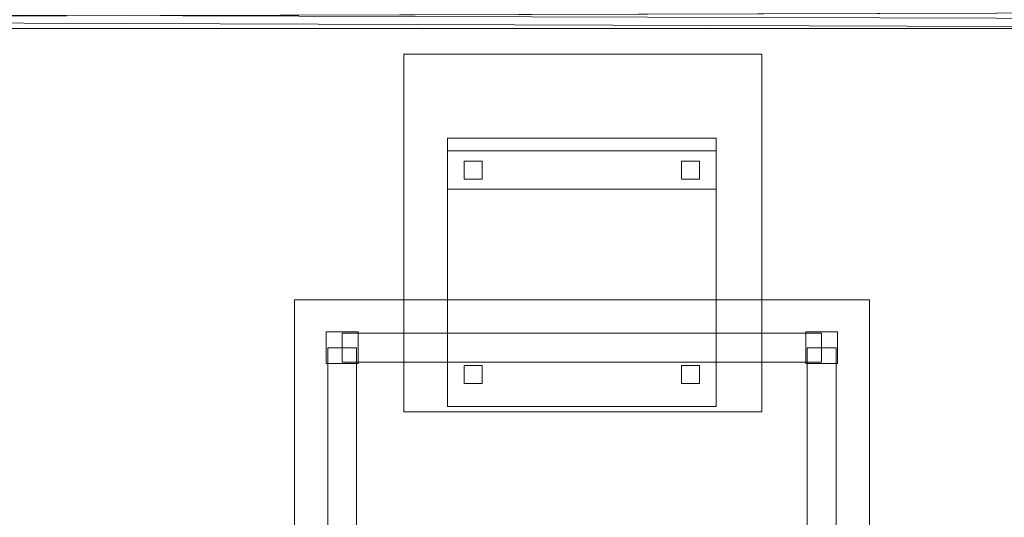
# Model space of a CAD drawing. Header units: millimetres. Extents: x -1675 to 29381, y -3645 to 22555.
# Tile 174 of 256: x 6843 to 8383, y 9364 to 10144. Entities that reach past the tile are written whole.
import ezdxf

# ---------------------------------------------------------------- set-up
doc = ezdxf.new("R2010")
doc.units = ezdxf.units.MM
doc.layers.add('A-GENM-____-OTLN', color=13, linetype='Continuous', lineweight=9)

msp = doc.modelspace()

# ---------------------------------------------------------------- meshes
at = {"layer": 'A-GENM-____-OTLN'}
mesh = msp.add_polyface(dxfattribs=at)
corners = [(9306, 10130, 1), (5006, 10144.3, 1), (9306, 10156.6, 1), (5006, 10130, 1), (5006, 10170, 1), (9306, 10170, 1), (9306, 11190, 1), (5006, 11190, 1), (256.8, 10130.7, 1), (13776, 10130, 1), (13776, 10169.3, 1), (256.8, 10170, 1), (13776, 10170, 1), (4706, 11190, 1), (256.8, 10225, 1), (4706, 11204.6, 1), (9606, 11190, 1), (9306, 11190, 1), (5006, 11270.6, 1), (14006, 13252, 1), (9306, 11640, 1), (13776, 10470, 1), (5006, 11190, 1), (9606, 11640, 1), (5006, 11640, 1), (256.8, 10770, 1), (256.8, 13252, 1), (4706, 11640, 1), (256.8, 13303.6, 1), (14006, 16140, 1), (13776, 16140, 1), (256.8, 16140, 1), (256.8, 13450, 1), (256.8, 16249.1, 1), (4706, 17990, 1), (5006, 17990, 1)]
mesh.append_faces([[corners[k] for k in face] for face in [(9, 2, 10), (11, 1, 8), (10, 5, 12), (13, 14, 15), (14, 13, 11), (12, 16, 21), (23, 21, 16), (18, 7, 22), (17, 18, 20), (25, 15, 14), (15, 25, 27), (28, 19, 26), (31, 30, 32), (32, 30, 28), (33, 34, 31)]], dxfattribs={"vtx0": -1, "vtx1": -1})
mesh.append_faces([[corners[k] for k in face] for face in [(0, 1, 2), (1, 0, 3), (2, 4, 5), (4, 2, 1), (6, 4, 7), (4, 6, 5), (3, 8, 1), (2, 9, 0), (1, 11, 4), (5, 10, 2), (16, 12, 5), (6, 7, 17), (18, 17, 7), (13, 4, 11), (19, 20, 18), (4, 13, 7), (5, 6, 16), (21, 23, 19), (19, 24, 26), (19, 28, 29), (31, 35, 30)]], dxfattribs={"vtx0": -1, "vtx1": -1, "vtx2": -1})
mesh.append_faces([[corners[k] for k in face] for face in [(6, 17, 16), (7, 13, 22), (19, 23, 20), (19, 18, 24), (26, 24, 27), (27, 25, 26)]], dxfattribs={"vtx0": -1, "vtx2": -1})
mesh.append_faces([[corners[k] for k in face] for face in [(30, 29, 28)]], dxfattribs={"vtx1": -1, "vtx2": -1})
mesh = msp.add_polyface(dxfattribs=at)
corners = [(4706, 290, 1), (6.8, 0, 1), (407.6, 290, 1), (4706, 390, 1), (5006, 390, 1), (9606, 290, 1), (9306, 390, 1), (9606, 390, 1), (13776, 5670, 1), (13776, 9963.6, 1), (14006, 10130, 1), (5006, 290, 1), (9306, 290, 1), (14006, 0, 1), (13776, 290, 1), (9856, 290, 1), (9306, 5670, 1), (9606, 5670, 1), (9606, 5220, 1), (9306, 5220, 1), (9306, 5670, 1), (256.8, 9170, 1), (6.8, 10130, 1), (256.8, 10130, 1), (256.8, 290, 1), (256.8, 7770, 1), (256.8, 1330, 1), (256.8, 6170, 1), (256.8, 4310, 1), (13776, 10130, 1), (4706, 5220, 1), (5006, 5670, 1), (5006, 5220, 1), (4706, 5670, 1), (256.8, 10130.7, 1), (13776, 10169.3, 1), (6.8, 10170, 1), (256.8, 10170, 1), (14006, 10170, 1), (13776, 10170, 1), (256.8, 10225, 1), (13776, 10470, 1), (14006, 10470, 1), (4706, 11204.6, 1), (5006, 11190, 1), (4706, 11190, 1), (5006, 11270.6, 1), (256.8, 10770, 1)]
mesh.append_faces([[corners[k] for k in face] for face in [(5, 6, 7), (17, 16, 20), (30, 31, 32), (31, 30, 33), (43, 44, 45)]], dxfattribs={"vtx0": -1})
mesh.append_faces([[corners[k] for k in face] for face in [(0, 1, 2), (6, 5, 12), (1, 11, 13), (8, 13, 14), (21, 22, 23), (25, 22, 21), (27, 22, 25), (28, 22, 27), (22, 28, 1), (35, 10, 29), (34, 36, 37), (36, 34, 22), (44, 43, 46)]], dxfattribs={"vtx0": -1, "vtx1": -1})
mesh.append_faces([[corners[k] for k in face] for face in [(11, 1, 0), (13, 12, 5)]], dxfattribs={"vtx0": -1, "vtx1": -1, "vtx2": -1})
mesh.append_faces([[corners[k] for k in face] for face in [(0, 4, 11), (13, 11, 12), (16, 17, 18), (10, 9, 29), (22, 34, 23), (38, 35, 39), (36, 40, 37)]], dxfattribs={"vtx0": -1, "vtx2": -1})
mesh.append_faces([[corners[k] for k in face] for face in [(8, 9, 10), (15, 14, 13), (5, 15, 13), (24, 2, 1), (26, 24, 1), (28, 26, 1), (47, 40, 36)]], dxfattribs={"vtx1": -1, "vtx2": -1})
mesh.append_faces([[corners[k] for k in face] for face in [(0, 3, 4), (18, 19, 16), (39, 41, 42)]], dxfattribs={"vtx2": -1})
mesh = msp.add_polyface(dxfattribs=at)
corners = [(14006, 10130, -50), (6.8, 10170, -50), (14006, 10170, -50)]
mesh.append_faces([[corners[k] for k in face] for face in [(1, 2, 0)]])
mesh = msp.add_polyface(dxfattribs=at)
corners = [(6.8, 10130, -50), (6.8, 10170, -50), (14006, 10130, -50)]
mesh.append_faces([[corners[k] for k in face] for face in [(1, 2, 0)]])
mesh = msp.add_polyface(dxfattribs=at)
corners = [(14006, 10170), (6.8, 10130), (14006, 10130)]
mesh.append_faces([[corners[k] for k in face] for face in [(1, 2, 0)]])
mesh = msp.add_polyface(dxfattribs=at)
corners = [(6.8, 10170), (6.8, 10130), (14006, 10170)]
mesh.append_faces([[corners[k] for k in face] for face in [(1, 2, 0)]])
mesh = msp.add_polyface(dxfattribs=at)
corners = [(14006, 10130, 2950), (6.8, 10170, 2950), (14006, 10170, 2950)]
mesh.append_faces([[corners[k] for k in face] for face in [(1, 2, 0)]])
mesh = msp.add_polyface(dxfattribs=at)
corners = [(6.8, 10130, 2950), (6.8, 10170, 2950), (14006, 10130, 2950)]
mesh.append_faces([[corners[k] for k in face] for face in [(1, 2, 0)]])
mesh = msp.add_polyface(dxfattribs=at)
corners = [(14006, 10170, 3000), (6.8, 10130, 3000), (14006, 10130, 3000)]
mesh.append_faces([[corners[k] for k in face] for face in [(1, 2, 0)]])
mesh = msp.add_polyface(dxfattribs=at)
corners = [(6.8, 10170, 3000), (6.8, 10130, 3000), (14006, 10170, 3000)]
mesh.append_faces([[corners[k] for k in face] for face in [(1, 2, 0)]])
mesh = msp.add_polyface(dxfattribs=at)
corners = [(7842.5, 5670, 2949), (5006, 5670, 2949), (5006, 10130, 2949), (4706, 390, 2949), (4706, 290, 2949), (407.6, 290, 2949), (5006, 390, 2949), (4706, 5220, 2949), (5006, 5220, 2949), (256.8, 1330, 2949), (256.8, 290, 2949), (256.8, 9170, 2949), (256.8, 10130, 2949), (256.8, 4310, 2949), (256.8, 7770, 2949), (256.8, 6170, 2949), (4706, 5670, 2949), (5006, 5670, 2949), (256.8, 10130.7, 2949), (5006, 10144.3, 2949), (256.8, 10170, 2949), (5006, 10170, 2949), (6.8, 0, 2949), (5006, 290, 2949), (6.8, 10130, 2949), (6.8, 10170, 2949)]
mesh.append_faces([[corners[k] for k in face] for face in [(24, 13, 22), (25, 18, 24)]], dxfattribs={"vtx0": -1, "vtx1": -1})
mesh.append_faces([[corners[k] for k in face] for face in [(0, 1, 2), (3, 4, 5), (0, 3, 5), (0, 6, 3), (5, 7, 8), (9, 7, 5), (5, 10, 9), (11, 12, 2), (0, 5, 8), (13, 7, 9), (14, 11, 2), (1, 0, 8), (15, 7, 13), (16, 2, 17), (17, 1, 8), (7, 15, 16), (1, 17, 2), (14, 16, 15), (2, 16, 14), (2, 18, 19), (18, 2, 12), (19, 20, 21), (20, 19, 18), (4, 22, 5), (4, 3, 6), (23, 22, 4), (4, 6, 23), (11, 24, 12), (10, 5, 22), (14, 24, 11), (9, 10, 22), (15, 24, 14), (13, 9, 22), (13, 24, 15), (7, 17, 8), (17, 7, 16), (24, 18, 12), (18, 25, 20)]], dxfattribs={"vtx0": -1, "vtx1": -1, "vtx2": -1})
mesh = msp.add_polyface(dxfattribs=at)
corners = [(9306, 6729, 2949), (9306, 5670, 2949), (9306, 5670, 2949), (9306, 5670, 2949), (7842.5, 5670, 2949), (5006, 10130, 2949), (9306, 10130, 2949), (5006, 10144.3, 2949), (9306, 10156.6, 2949), (5006, 10170, 2949), (9606, 5220, 2949), (13776, 290, 2949), (9856, 290, 2949), (9606, 290, 2949), (9606, 390, 2949), (5006, 390, 2949), (9306, 290, 2949), (5006, 290, 2949), (9306, 5220, 2949), (9606, 5670, 2949), (13776, 9963.6, 2949), (13776, 5670, 2949), (9306, 390, 2949), (13776, 10130, 2949), (13776, 10169.3, 2949), (9306, 10170, 2949), (14006, 10130, 2949), (6.8, 0, 2949), (14006, 0, 2949)]
mesh.append_faces([[corners[k] for k in face] for face in [(27, 17, 28)]], dxfattribs={"vtx0": -1, "vtx1": -1})
mesh.append_faces([[corners[k] for k in face] for face in [(4, 0, 2), (5, 6, 0), (0, 4, 5), (6, 7, 8), (7, 6, 5), (9, 8, 7), (10, 11, 12), (12, 13, 14), (15, 16, 17), (18, 4, 3), (19, 1, 0), (0, 20, 21), (10, 12, 14), (16, 15, 22), (19, 0, 21), (10, 14, 22), (10, 19, 21), (4, 22, 15), (22, 4, 18), (11, 10, 21), (22, 18, 10), (20, 6, 23), (6, 20, 0), (23, 8, 24), (8, 23, 6), (25, 24, 8), (13, 22, 14), (21, 20, 26), (22, 13, 16), (21, 28, 11), (28, 17, 16), (12, 11, 28), (28, 16, 13), (13, 12, 28), (3, 19, 10), (10, 18, 3), (26, 20, 23)]], dxfattribs={"vtx0": -1, "vtx1": -1, "vtx2": -1})
mesh.append_faces([[corners[k] for k in face] for face in [(0, 1, 2), (19, 3, 1)]], dxfattribs={"vtx0": -1, "vtx2": -1})
mesh.append_faces([[corners[k] for k in face] for face in [(2, 3, 4)]], dxfattribs={"vtx1": -1, "vtx2": -1})
mesh = msp.add_polyface(dxfattribs=at)
corners = [(14006, 0, -50), (6.8, 10130, -50), (14006, 10130, -50)]
mesh.append_faces([[corners[k] for k in face] for face in [(1, 2, 0)]])
mesh = msp.add_polyface(dxfattribs=at)
corners = [(6.8, 0, -50), (6.8, 10130, -50), (14006, 0, -50)]
mesh.append_faces([[corners[k] for k in face] for face in [(1, 2, 0)]])
mesh = msp.add_polyface(dxfattribs=at)
corners = [(14006, 10130), (6.8, 0), (14006, 0)]
mesh.append_faces([[corners[k] for k in face] for face in [(1, 2, 0)]])
mesh = msp.add_polyface(dxfattribs=at)
corners = [(6.8, 10130), (6.8, 0), (14006, 10130)]
mesh.append_faces([[corners[k] for k in face] for face in [(1, 2, 0)]])
mesh = msp.add_polyface(dxfattribs=at)
corners = [(6.8, 10130), (14006, 10130, -50), (6.8, 10130, -50)]
mesh.append_faces([[corners[k] for k in face] for face in [(0, 1, 2)]])
mesh = msp.add_polyface(dxfattribs=at)
corners = [(14006, 10130), (14006, 10130, -50), (6.8, 10130)]
mesh.append_faces([[corners[k] for k in face] for face in [(0, 1, 2)]])
mesh = msp.add_polyface(dxfattribs=at)
corners = [(14006, 10130), (6.8, 10130, -50), (14006, 10130, -50)]
mesh.append_faces([[corners[k] for k in face] for face in [(0, 1, 2)]])
mesh = msp.add_polyface(dxfattribs=at)
corners = [(6.8, 10130), (6.8, 10130, -50), (14006, 10130)]
mesh.append_faces([[corners[k] for k in face] for face in [(0, 1, 2)]])
mesh = msp.add_polyface(dxfattribs=at)
corners = [(14006, 0, 2950), (6.8, 10130, 2950), (14006, 10130, 2950)]
mesh.append_faces([[corners[k] for k in face] for face in [(1, 2, 0)]])
mesh = msp.add_polyface(dxfattribs=at)
corners = [(6.8, 0, 2950), (6.8, 10130, 2950), (14006, 0, 2950)]
mesh.append_faces([[corners[k] for k in face] for face in [(1, 2, 0)]])
mesh = msp.add_polyface(dxfattribs=at)
corners = [(14006, 10130, 3000), (6.8, 0, 3000), (14006, 0, 3000)]
mesh.append_faces([[corners[k] for k in face] for face in [(1, 2, 0)]])
mesh = msp.add_polyface(dxfattribs=at)
corners = [(6.8, 10130, 3000), (6.8, 0, 3000), (14006, 10130, 3000)]
mesh.append_faces([[corners[k] for k in face] for face in [(1, 2, 0)]])
mesh = msp.add_polyface(dxfattribs=at)
corners = [(6.8, 10130, 3000), (14006, 10130, 2950), (6.8, 10130, 2950)]
mesh.append_faces([[corners[k] for k in face] for face in [(0, 1, 2)]])
mesh = msp.add_polyface(dxfattribs=at)
corners = [(14006, 10130, 3000), (14006, 10130, 2950), (6.8, 10130, 3000)]
mesh.append_faces([[corners[k] for k in face] for face in [(0, 1, 2)]])
mesh = msp.add_polyface(dxfattribs=at)
corners = [(14006, 10130, 3000), (6.8, 10130, 2950), (14006, 10130, 2950)]
mesh.append_faces([[corners[k] for k in face] for face in [(0, 1, 2)]])
mesh = msp.add_polyface(dxfattribs=at)
corners = [(6.8, 10130, 3000), (6.8, 10130, 2950), (14006, 10130, 3000)]
mesh.append_faces([[corners[k] for k in face] for face in [(0, 1, 2)]])
mesh = msp.add_polyface(dxfattribs=at)
corners = [(9306, 6729, 1), (9306, 5670, 1), (9306, 5670, 1), (9306, 5670, 1), (7842.5, 5670, 1), (5006, 5670, 1), (5006, 10130, 1), (9306, 10130, 1), (9606, 5220, 1), (13776, 290, 1), (9856, 290, 1), (9606, 290, 1), (9606, 390, 1), (5006, 390, 1), (9306, 290, 1), (5006, 290, 1), (4706, 390, 1), (4706, 290, 1), (407.6, 290, 1), (9306, 5220, 1), (9606, 5670, 1), (13776, 9963.6, 1), (13776, 5670, 1), (9306, 390, 1), (4706, 5220, 1), (5006, 5220, 1), (256.8, 1330, 1), (256.8, 290, 1), (256.8, 9170, 1), (256.8, 10130, 1), (256.8, 4310, 1), (256.8, 7770, 1), (256.8, 6170, 1), (4706, 5670, 1), (5006, 5670, 1), (13776, 10130, 1), (256.8, 10130.7, 1)]
mesh.append_faces([[corners[k] for k in face] for face in [(13, 14, 15)]], dxfattribs={"vtx0": -1})
mesh.append_faces([[corners[k] for k in face] for face in [(19, 4, 3), (14, 13, 23), (9, 8, 22), (30, 24, 26), (32, 24, 30), (33, 6, 34), (34, 5, 25), (24, 32, 33), (31, 33, 32), (21, 7, 35), (36, 6, 29)]], dxfattribs={"vtx0": -1, "vtx1": -1})
mesh.append_faces([[corners[k] for k in face] for face in [(4, 0, 2), (4, 5, 6), (6, 7, 0), (0, 4, 6), (8, 10, 12), (4, 16, 18), (20, 0, 22), (4, 23, 13), (23, 4, 19), (26, 24, 18), (4, 18, 25), (5, 4, 25), (5, 34, 6), (6, 33, 31), (7, 21, 0)]], dxfattribs={"vtx0": -1, "vtx1": -1, "vtx2": -1})
mesh.append_faces([[corners[k] for k in face] for face in [(0, 1, 2), (8, 9, 10), (0, 21, 22), (8, 12, 23), (4, 13, 16), (23, 19, 8), (18, 24, 25)]], dxfattribs={"vtx0": -1, "vtx2": -1})
mesh.append_faces([[corners[k] for k in face] for face in [(2, 3, 4), (20, 1, 0), (8, 20, 22), (28, 29, 6), (31, 28, 6)]], dxfattribs={"vtx1": -1, "vtx2": -1})
mesh.append_faces([[corners[k] for k in face] for face in [(10, 11, 12), (16, 17, 18), (18, 27, 26)]], dxfattribs={"vtx2": -1})
mesh = msp.add_polyface(dxfattribs=at)
corners = [(7443.6, 10089.4, 2910), (7443.6, 9529.4, 2910), (7443.6, 9529.4, 2950), (7443.6, 10089.4, 2950)]
mesh.append_faces([[corners[k] for k in face] for face in [(3, 0, 1, 2)]])
mesh = msp.add_polyface(dxfattribs=at)
corners = [(8003.6, 10089.4, 2910), (7443.6, 10089.4, 2910), (7443.6, 10089.4, 2950), (8003.6, 10089.4, 2950)]
mesh.append_faces([[corners[k] for k in face] for face in [(0, 1, 2, 3)]])
mesh = msp.add_polyface(dxfattribs=at)
corners = [(7443.6, 9529.4, 2950), (8003.6, 9529.4, 2950), (8003.6, 10089.4, 2950), (7443.6, 10089.4, 2950)]
mesh.append_faces([[corners[k] for k in face] for face in [(3, 0, 1, 2)]])
mesh = msp.add_polyface(dxfattribs=at)
corners = [(7443.6, 9529.4, 2910), (7443.6, 10089.4, 2910), (8003.6, 10089.4, 2910), (8003.6, 9529.4, 2910)]
mesh.append_faces([[corners[k] for k in face] for face in [(2, 3, 0, 1)]])
mesh = msp.add_polyface(dxfattribs=at)
corners = [(8003.6, 9529.4, 2910), (8003.6, 10089.4, 2910), (8003.6, 10089.4, 2950), (8003.6, 9529.4, 2950)]
mesh.append_faces([[corners[k] for k in face] for face in [(1, 2, 3, 0)]])
mesh = msp.add_polyface(dxfattribs=at)
corners = [(7932, 9958, 417.5), (7932, 9538, 417.5), (7512, 9538, 417.5), (7512, 9958, 417.5)]
mesh.append_faces([[corners[k] for k in face] for face in [(0, 1, 2, 3)]])
mesh = msp.add_polyface(dxfattribs=at)
corners = [(7932, 9958, 472.5), (7512, 9958, 472.5), (7512, 9538, 472.5), (7932, 9538, 472.5)]
mesh.append_faces([[corners[k] for k in face] for face in [(0, 1, 2, 3)]])
mesh = msp.add_polyface(dxfattribs=at)
corners = [(7932, 9958, 417.5), (7512, 9958, 417.5), (7512, 9958, 472.5), (7932, 9958, 472.5)]
mesh.append_faces([[corners[k] for k in face] for face in [(0, 1, 2, 3)]])
mesh = msp.add_polyface(dxfattribs=at)
corners = [(7512, 9958, 417.5), (7512, 9538, 417.5), (7512, 9538, 472.5), (7512, 9958, 472.5)]
mesh.append_faces([[corners[k] for k in face] for face in [(0, 1, 2, 3)]])
mesh = msp.add_polyface(dxfattribs=at)
corners = [(7932, 9538, 417.5), (7932, 9958, 417.5), (7932, 9958, 472.5), (7932, 9538, 472.5)]
mesh.append_faces([[corners[k] for k in face] for face in [(2, 3, 0, 1)]])
mesh = msp.add_polyface(dxfattribs=at)
corners = [(7932, 9938, 460), (7932, 9878, 460), (7512, 9878, 460), (7512, 9938, 460)]
mesh.append_faces([[corners[k] for k in face] for face in [(3, 0, 1, 2)]])
mesh = msp.add_polyface(dxfattribs=at)
corners = [(7932, 9938, 860), (7512, 9938, 860), (7512, 9878, 860), (7932, 9878, 860)]
mesh.append_faces([[corners[k] for k in face] for face in [(1, 2, 3, 0)]])
mesh = msp.add_polyface(dxfattribs=at)
corners = [(7932, 9938, 460), (7512, 9938, 460), (7512, 9938, 860), (7932, 9938, 860)]
mesh.append_faces([[corners[k] for k in face] for face in [(3, 0, 1, 2)]])
mesh = msp.add_polyface(dxfattribs=at)
corners = [(7512, 9938, 460), (7512, 9878, 460), (7512, 9878, 860), (7512, 9938, 860)]
mesh.append_faces([[corners[k] for k in face] for face in [(3, 0, 1, 2)]])
mesh = msp.add_polyface(dxfattribs=at)
corners = [(7932, 9878, 460), (7932, 9938, 460), (7932, 9938, 860), (7932, 9878, 860)]
mesh.append_faces([[corners[k] for k in face] for face in [(2, 3, 0, 1)]])
mesh = msp.add_polyface(dxfattribs=at)
corners = [(7566, 9922, 50), (7566, 9894, 50), (7538, 9894, 50), (7538, 9922, 50)]
mesh.append_faces([[corners[k] for k in face] for face in [(0, 1, 2, 3)]])
mesh = msp.add_polyface(dxfattribs=at)
corners = [(7566, 9922, 440), (7538, 9922, 440), (7538, 9894, 440), (7566, 9894, 440)]
mesh.append_faces([[corners[k] for k in face] for face in [(0, 1, 2, 3)]])
mesh = msp.add_polyface(dxfattribs=at)
corners = [(7566, 9922, 50), (7538, 9922, 50), (7538, 9922, 440), (7566, 9922, 440)]
mesh.append_faces([[corners[k] for k in face] for face in [(3, 0, 1, 2)]])
mesh = msp.add_polyface(dxfattribs=at)
corners = [(7538, 9922, 50), (7538, 9894, 50), (7538, 9894, 440), (7538, 9922, 440)]
mesh.append_faces([[corners[k] for k in face] for face in [(3, 0, 1, 2)]])
mesh = msp.add_polyface(dxfattribs=at)
corners = [(7566, 9894, 50), (7566, 9922, 50), (7566, 9922, 440), (7566, 9894, 440)]
mesh.append_faces([[corners[k] for k in face] for face in [(1, 2, 3, 0)]])
mesh = msp.add_polyface(dxfattribs=at)
corners = [(7906, 9922, 50), (7906, 9894, 50), (7878, 9894, 50), (7878, 9922, 50)]
mesh.append_faces([[corners[k] for k in face] for face in [(0, 1, 2, 3)]])
mesh = msp.add_polyface(dxfattribs=at)
corners = [(7906, 9922, 440), (7878, 9922, 440), (7878, 9894, 440), (7906, 9894, 440)]
mesh.append_faces([[corners[k] for k in face] for face in [(0, 1, 2, 3)]])
mesh = msp.add_polyface(dxfattribs=at)
corners = [(7906, 9922, 50), (7878, 9922, 50), (7878, 9922, 440), (7906, 9922, 440)]
mesh.append_faces([[corners[k] for k in face] for face in [(3, 0, 1, 2)]])
mesh = msp.add_polyface(dxfattribs=at)
corners = [(7878, 9922, 50), (7878, 9894, 50), (7878, 9894, 440), (7878, 9922, 440)]
mesh.append_faces([[corners[k] for k in face] for face in [(0, 1, 2, 3)]])
mesh = msp.add_polyface(dxfattribs=at)
corners = [(7906, 9894, 50), (7906, 9922, 50), (7906, 9922, 440), (7906, 9894, 440)]
mesh.append_faces([[corners[k] for k in face] for face in [(2, 3, 0, 1)]])
mesh = msp.add_polyface(dxfattribs=at)
corners = [(7538, 9894, 50), (7566, 9894, 50), (7566, 9894, 440), (7538, 9894, 440)]
mesh.append_faces([[corners[k] for k in face] for face in [(2, 3, 0, 1)]])
mesh = msp.add_polyface(dxfattribs=at)
corners = [(7878, 9894, 50), (7906, 9894, 50), (7906, 9894, 440), (7878, 9894, 440)]
mesh.append_faces([[corners[k] for k in face] for face in [(2, 3, 0, 1)]])
mesh = msp.add_polyface(dxfattribs=at)
corners = [(7512, 9878, 460), (7932, 9878, 460), (7932, 9878, 860), (7512, 9878, 860)]
mesh.append_faces([[corners[k] for k in face] for face in [(2, 3, 0, 1)]])
mesh = msp.add_polyface(dxfattribs=at)
corners = [(7272.2, 9705, 710), (7272.2, 7108.8, 710), (7272.2, 7108.8, 750), (7272.2, 9705, 750)]
mesh.append_faces([[corners[k] for k in face] for face in [(0, 1, 2, 3)]])
mesh = msp.add_polyface(dxfattribs=at)
corners = [(8172.2, 9705, 710), (7272.2, 9705, 710), (7272.2, 9705, 750), (8172.2, 9705, 750)]
mesh.append_faces([[corners[k] for k in face] for face in [(3, 0, 1, 2)]])
mesh = msp.add_polyface(dxfattribs=at)
corners = [(7272.2, 7108.8, 750), (8172.2, 7108.8, 750), (8172.2, 9705, 750), (7272.2, 9705, 750)]
mesh.append_faces([[corners[k] for k in face] for face in [(3, 0, 1, 2)]])
mesh = msp.add_polyface(dxfattribs=at)
corners = [(7272.2, 7108.8, 710), (7272.2, 9705, 710), (8172.2, 9705, 710), (8172.2, 7108.8, 710)]
mesh.append_faces([[corners[k] for k in face] for face in [(2, 3, 0, 1)]])
mesh = msp.add_polyface(dxfattribs=at)
corners = [(8172.2, 7108.8, 710), (8172.2, 9705, 710), (8172.2, 9705, 750), (8172.2, 7108.8, 750)]
mesh.append_faces([[corners[k] for k in face] for face in [(2, 3, 0, 1)]])
mesh = msp.add_polyface(dxfattribs=at)
corners = [(7322.2, 9655, 50), (7322.2, 9605, 50), (7322.2, 9605, 710), (7322.2, 9655, 710)]
mesh.append_faces([[corners[k] for k in face] for face in [(3, 0, 1, 2)]])
mesh = msp.add_polyface(dxfattribs=at)
corners = [(7372.2, 9655, 50), (7322.2, 9655, 50), (7322.2, 9655, 710), (7372.2, 9655, 710)]
mesh.append_faces([[corners[k] for k in face] for face in [(3, 0, 1, 2)]])
mesh = msp.add_polyface(dxfattribs=at)
corners = [(7322.2, 9605, 50), (7322.2, 9655, 50), (7372.2, 9655, 50), (7372.2, 9605, 50)]
mesh.append_faces([[corners[k] for k in face] for face in [(1, 2, 3, 0)]])
mesh = msp.add_polyface(dxfattribs=at)
corners = [(7322.2, 9605, 710), (7372.2, 9605, 710), (7372.2, 9655, 710), (7322.2, 9655, 710)]
mesh.append_faces([[corners[k] for k in face] for face in [(2, 3, 0, 1)]])
mesh = msp.add_polyface(dxfattribs=at)
corners = [(7347.2, 9652.5, 640), (7347.2, 9607.5, 640), (7347.2, 9607.5, 710), (7347.2, 9652.5, 710)]
mesh.append_faces([[corners[k] for k in face] for face in [(3, 0, 1, 2)]])
mesh = msp.add_polyface(dxfattribs=at)
corners = [(8097.2, 9652.5, 640), (7347.2, 9652.5, 640), (7347.2, 9652.5, 710), (8097.2, 9652.5, 710)]
mesh.append_faces([[corners[k] for k in face] for face in [(0, 1, 2, 3)]])
mesh = msp.add_polyface(dxfattribs=at)
corners = [(7347.2, 9607.5, 640), (7347.2, 9652.5, 640), (8097.2, 9652.5, 640), (8097.2, 9607.5, 640)]
mesh.append_faces([[corners[k] for k in face] for face in [(2, 3, 0, 1)]])
mesh = msp.add_polyface(dxfattribs=at)
corners = [(7347.2, 9607.5, 710), (8097.2, 9607.5, 710), (8097.2, 9652.5, 710), (7347.2, 9652.5, 710)]
mesh.append_faces([[corners[k] for k in face] for face in [(3, 0, 1, 2)]])
mesh = msp.add_polyface(dxfattribs=at)
corners = [(7372.2, 9605, 50), (7372.2, 9655, 50), (7372.2, 9655, 710), (7372.2, 9605, 710)]
mesh.append_faces([[corners[k] for k in face] for face in [(1, 2, 3, 0)]])
mesh = msp.add_polyface(dxfattribs=at)
corners = [(8072.2, 9655, 50), (8072.2, 9605, 50), (8072.2, 9605, 710), (8072.2, 9655, 710)]
mesh.append_faces([[corners[k] for k in face] for face in [(3, 0, 1, 2)]])
mesh = msp.add_polyface(dxfattribs=at)
corners = [(8122.2, 9655, 50), (8072.2, 9655, 50), (8072.2, 9655, 710), (8122.2, 9655, 710)]
mesh.append_faces([[corners[k] for k in face] for face in [(0, 1, 2, 3)]])
mesh = msp.add_polyface(dxfattribs=at)
corners = [(8072.2, 9605, 50), (8072.2, 9655, 50), (8122.2, 9655, 50), (8122.2, 9605, 50)]
mesh.append_faces([[corners[k] for k in face] for face in [(2, 3, 0, 1)]])
mesh = msp.add_polyface(dxfattribs=at)
corners = [(8072.2, 9605, 710), (8122.2, 9605, 710), (8122.2, 9655, 710), (8072.2, 9655, 710)]
mesh.append_faces([[corners[k] for k in face] for face in [(3, 0, 1, 2)]])
mesh = msp.add_polyface(dxfattribs=at)
corners = [(8097.2, 9607.5, 640), (8097.2, 9652.5, 640), (8097.2, 9652.5, 710), (8097.2, 9607.5, 710)]
mesh.append_faces([[corners[k] for k in face] for face in [(1, 2, 3, 0)]])
mesh = msp.add_polyface(dxfattribs=at)
corners = [(8122.2, 9605, 50), (8122.2, 9655, 50), (8122.2, 9655, 710), (8122.2, 9605, 710)]
mesh.append_faces([[corners[k] for k in face] for face in [(1, 2, 3, 0)]])
mesh = msp.add_polyface(dxfattribs=at)
corners = [(7324.7, 9630, 640), (7324.7, 7183.8, 640), (7324.7, 7183.8, 710), (7324.7, 9630, 710)]
mesh.append_faces([[corners[k] for k in face] for face in [(3, 0, 1, 2)]])
mesh = msp.add_polyface(dxfattribs=at)
corners = [(7369.7, 7183.8, 640), (7324.7, 7183.8, 640), (7324.7, 9630, 640), (7369.7, 9630, 640)]
mesh.append_faces([[corners[k] for k in face] for face in [(3, 0, 1, 2)]])
mesh = msp.add_polyface(dxfattribs=at)
corners = [(7369.7, 7183.8, 710), (7369.7, 9630, 710), (7324.7, 9630, 710), (7324.7, 7183.8, 710)]
mesh.append_faces([[corners[k] for k in face] for face in [(2, 3, 0, 1)]])
mesh = msp.add_polyface(dxfattribs=at)
corners = [(7369.7, 9630, 640), (7324.7, 9630, 640), (7324.7, 9630, 710), (7369.7, 9630, 710)]
mesh.append_faces([[corners[k] for k in face] for face in [(3, 0, 1, 2)]])
mesh = msp.add_polyface(dxfattribs=at)
corners = [(7369.7, 7183.8, 640), (7369.7, 9630, 640), (7369.7, 9630, 710), (7369.7, 7183.8, 710)]
mesh.append_faces([[corners[k] for k in face] for face in [(1, 2, 3, 0)]])
mesh = msp.add_polyface(dxfattribs=at)
corners = [(8074.7, 9630, 640), (8074.7, 7183.8, 640), (8074.7, 7183.8, 710), (8074.7, 9630, 710)]
mesh.append_faces([[corners[k] for k in face] for face in [(3, 0, 1, 2)]])
mesh = msp.add_polyface(dxfattribs=at)
corners = [(8119.7, 7183.8, 640), (8074.7, 7183.8, 640), (8074.7, 9630, 640), (8119.7, 9630, 640)]
mesh.append_faces([[corners[k] for k in face] for face in [(3, 0, 1, 2)]])
mesh = msp.add_polyface(dxfattribs=at)
corners = [(8119.7, 7183.8, 710), (8119.7, 9630, 710), (8074.7, 9630, 710), (8074.7, 7183.8, 710)]
mesh.append_faces([[corners[k] for k in face] for face in [(2, 3, 0, 1)]])
mesh = msp.add_polyface(dxfattribs=at)
corners = [(8119.7, 9630, 640), (8074.7, 9630, 640), (8074.7, 9630, 710), (8119.7, 9630, 710)]
mesh.append_faces([[corners[k] for k in face] for face in [(3, 0, 1, 2)]])
mesh = msp.add_polyface(dxfattribs=at)
corners = [(8119.7, 7183.8, 640), (8119.7, 9630, 640), (8119.7, 9630, 710), (8119.7, 7183.8, 710)]
mesh.append_faces([[corners[k] for k in face] for face in [(1, 2, 3, 0)]])
mesh = msp.add_polyface(dxfattribs=at)
corners = [(7322.2, 9605, 50), (7372.2, 9605, 50), (7372.2, 9605, 710), (7322.2, 9605, 710)]
mesh.append_faces([[corners[k] for k in face] for face in [(1, 2, 3, 0)]])
mesh = msp.add_polyface(dxfattribs=at)
corners = [(7347.2, 9607.5, 640), (8097.2, 9607.5, 640), (8097.2, 9607.5, 710), (7347.2, 9607.5, 710)]
mesh.append_faces([[corners[k] for k in face] for face in [(2, 3, 0, 1)]])
mesh = msp.add_polyface(dxfattribs=at)
corners = [(7566, 9602, 50), (7566, 9574, 50), (7538, 9574, 50), (7538, 9602, 50)]
mesh.append_faces([[corners[k] for k in face] for face in [(3, 0, 1, 2)]])
mesh = msp.add_polyface(dxfattribs=at)
corners = [(7566, 9602, 440), (7538, 9602, 440), (7538, 9574, 440), (7566, 9574, 440)]
mesh.append_faces([[corners[k] for k in face] for face in [(1, 2, 3, 0)]])
mesh = msp.add_polyface(dxfattribs=at)
corners = [(7566, 9602, 50), (7538, 9602, 50), (7538, 9602, 440), (7566, 9602, 440)]
mesh.append_faces([[corners[k] for k in face] for face in [(0, 1, 2, 3)]])
mesh = msp.add_polyface(dxfattribs=at)
corners = [(7538, 9602, 50), (7538, 9574, 50), (7538, 9574, 440), (7538, 9602, 440)]
mesh.append_faces([[corners[k] for k in face] for face in [(0, 1, 2, 3)]])
mesh = msp.add_polyface(dxfattribs=at)
corners = [(7566, 9574, 50), (7566, 9602, 50), (7566, 9602, 440), (7566, 9574, 440)]
mesh.append_faces([[corners[k] for k in face] for face in [(2, 3, 0, 1)]])
mesh = msp.add_polyface(dxfattribs=at)
corners = [(7906, 9602, 50), (7906, 9574, 50), (7878, 9574, 50), (7878, 9602, 50)]
mesh.append_faces([[corners[k] for k in face] for face in [(3, 0, 1, 2)]])
mesh = msp.add_polyface(dxfattribs=at)
corners = [(7906, 9602, 440), (7878, 9602, 440), (7878, 9574, 440), (7906, 9574, 440)]
mesh.append_faces([[corners[k] for k in face] for face in [(1, 2, 3, 0)]])
mesh = msp.add_polyface(dxfattribs=at)
corners = [(7906, 9602, 50), (7878, 9602, 50), (7878, 9602, 440), (7906, 9602, 440)]
mesh.append_faces([[corners[k] for k in face] for face in [(3, 0, 1, 2)]])
mesh = msp.add_polyface(dxfattribs=at)
corners = [(7878, 9602, 50), (7878, 9574, 50), (7878, 9574, 440), (7878, 9602, 440)]
mesh.append_faces([[corners[k] for k in face] for face in [(3, 0, 1, 2)]])
mesh = msp.add_polyface(dxfattribs=at)
corners = [(7906, 9574, 50), (7906, 9602, 50), (7906, 9602, 440), (7906, 9574, 440)]
mesh.append_faces([[corners[k] for k in face] for face in [(1, 2, 3, 0)]])
mesh = msp.add_polyface(dxfattribs=at)
corners = [(8072.2, 9605, 50), (8122.2, 9605, 50), (8122.2, 9605, 710), (8072.2, 9605, 710)]
mesh.append_faces([[corners[k] for k in face] for face in [(2, 3, 0, 1)]])
mesh = msp.add_polyface(dxfattribs=at)
corners = [(7538, 9574, 50), (7566, 9574, 50), (7566, 9574, 440), (7538, 9574, 440)]
mesh.append_faces([[corners[k] for k in face] for face in [(2, 3, 0, 1)]])
mesh = msp.add_polyface(dxfattribs=at)
corners = [(7878, 9574, 50), (7906, 9574, 50), (7906, 9574, 440), (7878, 9574, 440)]
mesh.append_faces([[corners[k] for k in face] for face in [(1, 2, 3, 0)]])
mesh = msp.add_polyface(dxfattribs=at)
corners = [(7512, 9538, 417.5), (7932, 9538, 417.5), (7932, 9538, 472.5), (7512, 9538, 472.5)]
mesh.append_faces([[corners[k] for k in face] for face in [(2, 3, 0, 1)]])
mesh = msp.add_polyface(dxfattribs=at)
corners = [(7443.6, 9529.4, 2910), (8003.6, 9529.4, 2910), (8003.6, 9529.4, 2950), (7443.6, 9529.4, 2950)]
mesh.append_faces([[corners[k] for k in face] for face in [(2, 3, 0, 1)]])

doc.saveas('drawing.dxf')
